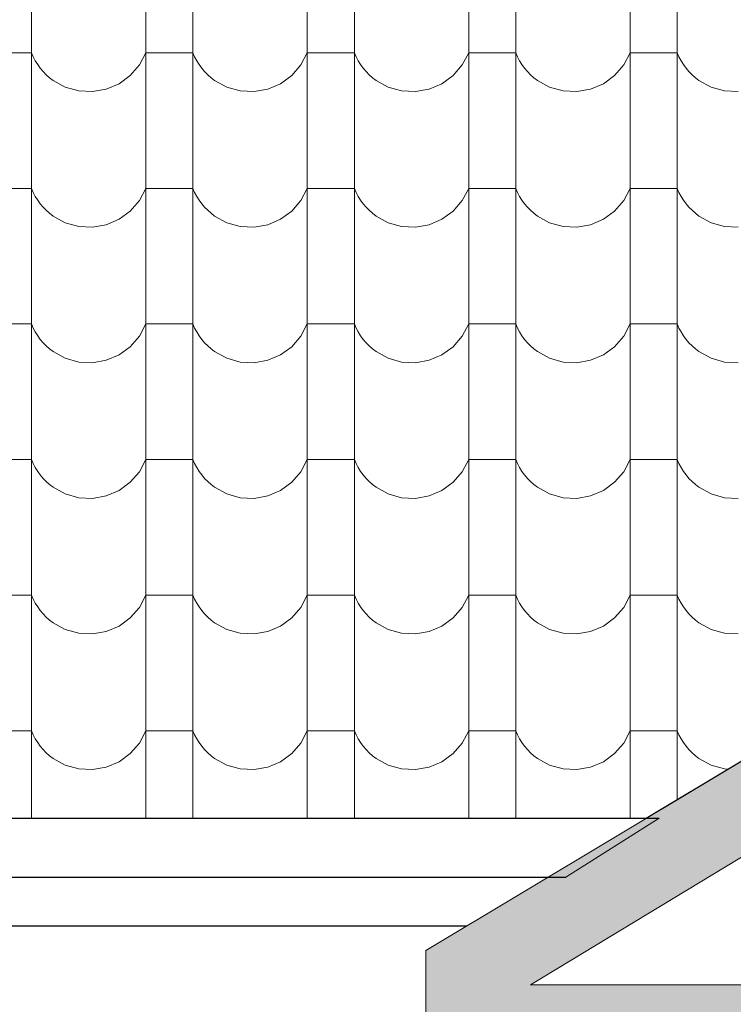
# Model space of a CAD drawing. Header units: millimetres. Extents: x -29624 to 9939, y -6894 to 6495.
# Tile 178 of 243: x 2293 to 2439, y -5473 to -5272. Entities that reach past the tile are written whole.
import ezdxf

# ---------------------------------------------------------------- set-up
doc = ezdxf.new("R2010")
doc.units = ezdxf.units.MM
doc.header["$MEASUREMENT"] = 0
doc.layers.add('810-G Ogólne', color=7, linetype='Continuous')
doc.layers.add('990-D Import IFC', color=7, linetype='Continuous')

# ---------------------------------------------------------------- blocks, each defined once
blk = doc.blocks.new('*X1830', base_point=(515069.4, 47309.9))
at = {"layer": '990-D Import IFC', "color": 251, "linetype": 'Continuous', "lineweight": 13, "true_color": 0x6a6a6a}
for p, q in [((532937.5, -40499.1), (532937.5, -40776.1)), ((533171.4, -40499.1), (533171.4, -40776.1)), ((533267.5, -40499.1), (533267.5, -40776.1)), ((533501.4, -40499.1), (533501.4, -40776.1)), ((533597.5, -40499.1), (533597.5, -40776.1)), ((533831.4, -40499.1), (533831.4, -40776.1)), ((533927.5, -40499.1), (533927.5, -40776.1)), ((534161.4, -40499.1), (534161.4, -40776.1)), ((534257.5, -40499.1), (534257.5, -40776.1)), ((532937.5, -40607.2), (532889.4, -40607.2)), ((532937.5, -40607.2), (532941.1, -40615.5)), ((533158.1, -40632.2), (533171.4, -40607.2)), ((533219.4, -40607.2), (533171.4, -40607.2)), ((533267.5, -40607.2), (533219.4, -40607.2)), ((533267.5, -40607.2), (533271.1, -40615.5)), ((533488.1, -40632.2), (533501.4, -40607.2)), ((533549.4, -40607.2), (533501.4, -40607.2)), ((533597.5, -40607.2), (533549.4, -40607.2)), ((533597.5, -40607.2), (533601.1, -40615.5)), ((533818.1, -40632.2), (533831.4, -40607.2)), ((533879.4, -40607.2), (533831.4, -40607.2)), ((533927.5, -40607.2), (533879.4, -40607.2)), ((533927.5, -40607.2), (533931.1, -40615.5)), ((534148.1, -40632.2), (534161.4, -40607.2)), ((534209.4, -40607.2), (534161.4, -40607.2)), ((534257.5, -40607.2), (534209.4, -40607.2)), ((534257.5, -40607.2), (534261.1, -40615.5)), ((532941.1, -40615.5), (532945.4, -40623.6)), ((532945.4, -40623.6), (532950.2, -40631.3)), ((533271.1, -40615.5), (533275.4, -40623.6)), ((533275.4, -40623.6), (533280.2, -40631.3)), ((533601.1, -40615.5), (533605.4, -40623.6)), ((533605.4, -40623.6), (533610.2, -40631.3)), ((533931.1, -40615.5), (533935.4, -40623.6)), ((533935.4, -40623.6), (533940.2, -40631.3)), ((534261.1, -40615.5), (534265.4, -40623.6)), ((534265.4, -40623.6), (534270.2, -40631.3)), ((532950.2, -40631.3), (532955.5, -40638.7)), ((532955.5, -40638.7), (532961.4, -40645.6)), ((532961.4, -40645.6), (532967.8, -40652.1)), ((533139.4, -40653.7), (533158.1, -40632.2)), ((533280.2, -40631.3), (533285.5, -40638.7)), ((533285.5, -40638.7), (533291.4, -40645.6)), ((533291.4, -40645.6), (533297.8, -40652.1)), ((533469.4, -40653.7), (533488.1, -40632.2)), ((533610.2, -40631.3), (533615.5, -40638.7)), ((533615.5, -40638.7), (533621.4, -40645.6)), ((533621.4, -40645.6), (533627.8, -40652.1)), ((533799.4, -40653.7), (533818.1, -40632.2)), ((533940.2, -40631.3), (533945.5, -40638.7)), ((533945.5, -40638.7), (533951.4, -40645.6)), ((533951.4, -40645.6), (533957.8, -40652.1)), ((534129.4, -40653.7), (534148.1, -40632.2)), ((534270.2, -40631.3), (534275.5, -40638.7)), ((534275.5, -40638.7), (534281.4, -40645.6)), ((534281.4, -40645.6), (534287.8, -40652.1)), ((532967.8, -40652.1), (532974.6, -40658.2)), ((532974.6, -40658.2), (532981.9, -40663.7)), ((532981.9, -40663.7), (533006.7, -40677.4)), ((533116.5, -40670.4), (533139.4, -40653.7)), ((533297.8, -40652.1), (533304.6, -40658.2)), ((533304.6, -40658.2), (533311.9, -40663.7)), ((533311.9, -40663.7), (533336.7, -40677.4)), ((533446.5, -40670.4), (533469.4, -40653.7)), ((533627.8, -40652.1), (533634.6, -40658.2)), ((533634.6, -40658.2), (533641.9, -40663.7)), ((533641.9, -40663.7), (533666.7, -40677.4)), ((533776.5, -40670.4), (533799.4, -40653.7)), ((533957.8, -40652.1), (533964.6, -40658.2)), ((533964.6, -40658.2), (533971.9, -40663.7)), ((533971.9, -40663.7), (533996.7, -40677.4)), ((534106.5, -40670.4), (534129.4, -40653.7)), ((534287.8, -40652.1), (534294.6, -40658.2)), ((534294.6, -40658.2), (534301.9, -40663.7)), ((534301.9, -40663.7), (534326.7, -40677.4)), ((533006.7, -40677.4), (533034.1, -40685.1)), ((533034.1, -40685.1), (533062.4, -40686.5)), ((533062.4, -40686.5), (533090.4, -40681.5)), ((533090.4, -40681.5), (533116.5, -40670.4)), ((533336.7, -40677.4), (533364.1, -40685.1)), ((533364.1, -40685.1), (533392.4, -40686.5)), ((533392.4, -40686.5), (533420.4, -40681.5)), ((533420.4, -40681.5), (533446.5, -40670.4)), ((533666.7, -40677.4), (533694.1, -40685.1)), ((533694.1, -40685.1), (533722.4, -40686.5)), ((533722.4, -40686.5), (533750.4, -40681.5)), ((533750.4, -40681.5), (533776.5, -40670.4)), ((533996.7, -40677.4), (534024.1, -40685.1)), ((534024.1, -40685.1), (534052.4, -40686.5)), ((534052.4, -40686.5), (534080.4, -40681.5)), ((534080.4, -40681.5), (534106.5, -40670.4)), ((534326.7, -40677.4), (534354.1, -40685.1)), ((534354.1, -40685.1), (534382.4, -40686.5)), ((532937.5, -40776.1), (532937.5, -41053.1)), ((533171.4, -40776.1), (533171.4, -41053.1)), ((533267.5, -40776.1), (533267.5, -41053.1)), ((533501.4, -40776.1), (533501.4, -41053.1)), ((533597.5, -40776.1), (533597.5, -41053.1)), ((533831.4, -40776.1), (533831.4, -41053.1)), ((533927.5, -40776.1), (533927.5, -41053.1)), ((534161.4, -40776.1), (534161.4, -41053.1)), ((534257.5, -40776.1), (534257.5, -41053.1)), ((532937.5, -40884.2), (532889.4, -40884.2)), ((532937.5, -40884.2), (532941.1, -40892.5)), ((533158.1, -40909.2), (533171.4, -40884.2)), ((533219.4, -40884.2), (533171.4, -40884.2)), ((533267.5, -40884.2), (533219.4, -40884.2)), ((533267.5, -40884.2), (533271.1, -40892.5)), ((533488.1, -40909.2), (533501.4, -40884.2)), ((533549.4, -40884.2), (533501.4, -40884.2)), ((533597.5, -40884.2), (533549.4, -40884.2)), ((533597.5, -40884.2), (533601.1, -40892.5)), ((533818.1, -40909.2), (533831.4, -40884.2)), ((533879.4, -40884.2), (533831.4, -40884.2)), ((533927.5, -40884.2), (533879.4, -40884.2)), ((533927.5, -40884.2), (533931.1, -40892.5)), ((534148.1, -40909.2), (534161.4, -40884.2)), ((534209.4, -40884.2), (534161.4, -40884.2)), ((534257.5, -40884.2), (534209.4, -40884.2)), ((534257.5, -40884.2), (534261.1, -40892.5)), ((532941.1, -40892.5), (532945.4, -40900.6)), ((532945.4, -40900.6), (532950.2, -40908.3)), ((532950.2, -40908.3), (532955.5, -40915.7)), ((533271.1, -40892.5), (533275.4, -40900.6)), ((533275.4, -40900.6), (533280.2, -40908.3)), ((533280.2, -40908.3), (533285.5, -40915.7)), ((533601.1, -40892.5), (533605.4, -40900.6)), ((533605.4, -40900.6), (533610.2, -40908.3)), ((533610.2, -40908.3), (533615.5, -40915.7)), ((533931.1, -40892.5), (533935.4, -40900.6)), ((533935.4, -40900.6), (533940.2, -40908.3)), ((533940.2, -40908.3), (533945.5, -40915.7)), ((534261.1, -40892.5), (534265.4, -40900.6)), ((534265.4, -40900.6), (534270.2, -40908.3)), ((534270.2, -40908.3), (534275.5, -40915.7)), ((532955.5, -40915.7), (532961.4, -40922.6)), ((532961.4, -40922.6), (532967.8, -40929.1)), ((532967.8, -40929.1), (532974.6, -40935.2)), ((533139.4, -40930.7), (533158.1, -40909.2)), ((533285.5, -40915.7), (533291.4, -40922.6)), ((533291.4, -40922.6), (533297.8, -40929.1)), ((533297.8, -40929.1), (533304.6, -40935.2)), ((533469.4, -40930.7), (533488.1, -40909.2)), ((533615.5, -40915.7), (533621.4, -40922.6)), ((533621.4, -40922.6), (533627.8, -40929.1)), ((533627.8, -40929.1), (533634.6, -40935.2)), ((533799.4, -40930.7), (533818.1, -40909.2)), ((533945.5, -40915.7), (533951.4, -40922.6)), ((533951.4, -40922.6), (533957.8, -40929.1)), ((533957.8, -40929.1), (533964.6, -40935.2)), ((534129.4, -40930.7), (534148.1, -40909.2)), ((534275.5, -40915.7), (534281.4, -40922.6)), ((534281.4, -40922.6), (534287.8, -40929.1)), ((534287.8, -40929.1), (534294.6, -40935.2)), ((532974.6, -40935.2), (532981.9, -40940.7)), ((532981.9, -40940.7), (533006.7, -40954.4)), ((533090.4, -40958.5), (533116.5, -40947.4)), ((533116.5, -40947.4), (533139.4, -40930.7)), ((533304.6, -40935.2), (533311.9, -40940.7)), ((533311.9, -40940.7), (533336.7, -40954.4)), ((533420.4, -40958.5), (533446.5, -40947.4)), ((533446.5, -40947.4), (533469.4, -40930.7)), ((533634.6, -40935.2), (533641.9, -40940.7)), ((533641.9, -40940.7), (533666.7, -40954.4)), ((533750.4, -40958.5), (533776.5, -40947.4)), ((533776.5, -40947.4), (533799.4, -40930.7)), ((533964.6, -40935.2), (533971.9, -40940.7)), ((533971.9, -40940.7), (533996.7, -40954.4)), ((534080.4, -40958.5), (534106.5, -40947.4)), ((534106.5, -40947.4), (534129.4, -40930.7)), ((534294.6, -40935.2), (534301.9, -40940.7)), ((534301.9, -40940.7), (534326.7, -40954.4)), ((533006.7, -40954.4), (533034.1, -40962.1)), ((533034.1, -40962.1), (533062.4, -40963.5)), ((533062.4, -40963.5), (533090.4, -40958.5)), ((533336.7, -40954.4), (533364.1, -40962.1)), ((533364.1, -40962.1), (533392.4, -40963.5)), ((533392.4, -40963.5), (533420.4, -40958.5)), ((533666.7, -40954.4), (533694.1, -40962.1)), ((533694.1, -40962.1), (533722.4, -40963.5)), ((533722.4, -40963.5), (533750.4, -40958.5)), ((533996.7, -40954.4), (534024.1, -40962.1)), ((534024.1, -40962.1), (534052.4, -40963.5)), ((534052.4, -40963.5), (534080.4, -40958.5)), ((534326.7, -40954.4), (534354.1, -40962.1)), ((534354.1, -40962.1), (534382.4, -40963.5)), ((532937.5, -41053.1), (532937.5, -41330.1)), ((533171.4, -41053.1), (533171.4, -41330.1)), ((533267.5, -41053.1), (533267.5, -41330.1)), ((533501.4, -41053.1), (533501.4, -41330.1)), ((533597.5, -41053.1), (533597.5, -41330.1)), ((533831.4, -41053.1), (533831.4, -41330.1)), ((533927.5, -41053.1), (533927.5, -41330.1)), ((534161.4, -41053.1), (534161.4, -41330.1)), ((534257.5, -41053.1), (534257.5, -41330.1)), ((532937.5, -41161.2), (532889.4, -41161.2)), ((532937.5, -41161.2), (532941.1, -41169.5)), ((532941.1, -41169.5), (532945.4, -41177.6)), ((533158.1, -41186.2), (533171.4, -41161.2)), ((533219.4, -41161.2), (533171.4, -41161.2)), ((533267.5, -41161.2), (533219.4, -41161.2)), ((533267.5, -41161.2), (533271.1, -41169.5)), ((533271.1, -41169.5), (533275.4, -41177.6)), ((533488.1, -41186.2), (533501.4, -41161.2)), ((533549.4, -41161.2), (533501.4, -41161.2)), ((533597.5, -41161.2), (533549.4, -41161.2)), ((533597.5, -41161.2), (533601.1, -41169.5)), ((533601.1, -41169.5), (533605.4, -41177.6)), ((533818.1, -41186.2), (533831.4, -41161.2)), ((533879.4, -41161.2), (533831.4, -41161.2)), ((533927.5, -41161.2), (533879.4, -41161.2)), ((533927.5, -41161.2), (533931.1, -41169.5)), ((533931.1, -41169.5), (533935.4, -41177.6)), ((534148.1, -41186.2), (534161.4, -41161.2)), ((534209.4, -41161.2), (534161.4, -41161.2)), ((534257.5, -41161.2), (534209.4, -41161.2)), ((534257.5, -41161.2), (534261.1, -41169.5)), ((534261.1, -41169.5), (534265.4, -41177.6)), ((532945.4, -41177.6), (532950.2, -41185.3)), ((532950.2, -41185.3), (532955.5, -41192.7)), ((533139.4, -41207.7), (533158.1, -41186.2)), ((533275.4, -41177.6), (533280.2, -41185.3)), ((533280.2, -41185.3), (533285.5, -41192.7)), ((533469.4, -41207.7), (533488.1, -41186.2)), ((533605.4, -41177.6), (533610.2, -41185.3)), ((533610.2, -41185.3), (533615.5, -41192.7)), ((533799.4, -41207.7), (533818.1, -41186.2)), ((533935.4, -41177.6), (533940.2, -41185.3)), ((533940.2, -41185.3), (533945.5, -41192.7)), ((534129.4, -41207.7), (534148.1, -41186.2)), ((534265.4, -41177.6), (534270.2, -41185.3)), ((534270.2, -41185.3), (534275.5, -41192.7)), ((532955.5, -41192.7), (532961.4, -41199.6)), ((532961.4, -41199.6), (532967.8, -41206.1)), ((532967.8, -41206.1), (532974.6, -41212.2)), ((533116.5, -41224.4), (533139.4, -41207.7)), ((533285.5, -41192.7), (533291.4, -41199.6)), ((533291.4, -41199.6), (533297.8, -41206.1)), ((533297.8, -41206.1), (533304.6, -41212.2)), ((533446.5, -41224.4), (533469.4, -41207.7)), ((533615.5, -41192.7), (533621.4, -41199.6)), ((533621.4, -41199.6), (533627.8, -41206.1)), ((533627.8, -41206.1), (533634.6, -41212.2)), ((533776.5, -41224.4), (533799.4, -41207.7)), ((533945.5, -41192.7), (533951.4, -41199.6)), ((533951.4, -41199.6), (533957.8, -41206.1)), ((533957.8, -41206.1), (533964.6, -41212.2)), ((534106.5, -41224.4), (534129.4, -41207.7)), ((534275.5, -41192.7), (534281.4, -41199.6)), ((534281.4, -41199.6), (534287.8, -41206.1)), ((534287.8, -41206.1), (534294.6, -41212.2)), ((532974.6, -41212.2), (532981.9, -41217.7)), ((532981.9, -41217.7), (533006.7, -41231.4)), ((533090.4, -41235.5), (533116.5, -41224.4)), ((533304.6, -41212.2), (533311.9, -41217.7)), ((533311.9, -41217.7), (533336.7, -41231.4)), ((533420.4, -41235.5), (533446.5, -41224.4)), ((533634.6, -41212.2), (533641.9, -41217.7)), ((533641.9, -41217.7), (533666.7, -41231.4)), ((533750.4, -41235.5), (533776.5, -41224.4)), ((533964.6, -41212.2), (533971.9, -41217.7)), ((533971.9, -41217.7), (533996.7, -41231.4)), ((534080.4, -41235.5), (534106.5, -41224.4)), ((534294.6, -41212.2), (534301.9, -41217.7)), ((534301.9, -41217.7), (534326.7, -41231.4)), ((533006.7, -41231.4), (533034.1, -41239.1)), ((533034.1, -41239.1), (533062.4, -41240.5)), ((533062.4, -41240.5), (533090.4, -41235.5)), ((533336.7, -41231.4), (533364.1, -41239.1)), ((533364.1, -41239.1), (533392.4, -41240.5)), ((533392.4, -41240.5), (533420.4, -41235.5)), ((533666.7, -41231.4), (533694.1, -41239.1)), ((533694.1, -41239.1), (533722.4, -41240.5)), ((533722.4, -41240.5), (533750.4, -41235.5)), ((533996.7, -41231.4), (534024.1, -41239.1)), ((534024.1, -41239.1), (534052.4, -41240.5)), ((534052.4, -41240.5), (534080.4, -41235.5)), ((534326.7, -41231.4), (534354.1, -41239.1)), ((534354.1, -41239.1), (534382.4, -41240.5)), ((532937.5, -41330.1), (532937.5, -41607.1)), ((533171.4, -41330.1), (533171.4, -41607.1)), ((533267.5, -41330.1), (533267.5, -41607.1)), ((533501.4, -41330.1), (533501.4, -41607.1)), ((533597.5, -41330.1), (533597.5, -41607.1)), ((533831.4, -41330.1), (533831.4, -41607.1)), ((533927.5, -41330.1), (533927.5, -41607.1)), ((534161.4, -41330.1), (534161.4, -41607.1)), ((534257.5, -41330.1), (534257.5, -41607.1)), ((532937.5, -41438.2), (532889.4, -41438.2)), ((532937.5, -41438.2), (532941.1, -41446.5)), ((532941.1, -41446.5), (532945.4, -41454.6)), ((533158.1, -41463.2), (533171.4, -41438.2)), ((533219.4, -41438.2), (533171.4, -41438.2)), ((533267.5, -41438.2), (533219.4, -41438.2)), ((533267.5, -41438.2), (533271.1, -41446.5)), ((533271.1, -41446.5), (533275.4, -41454.6)), ((533488.1, -41463.2), (533501.4, -41438.2)), ((533549.4, -41438.2), (533501.4, -41438.2)), ((533597.5, -41438.2), (533549.4, -41438.2)), ((533597.5, -41438.2), (533601.1, -41446.5)), ((533601.1, -41446.5), (533605.4, -41454.6)), ((533818.1, -41463.2), (533831.4, -41438.2)), ((533879.4, -41438.2), (533831.4, -41438.2)), ((533927.5, -41438.2), (533879.4, -41438.2)), ((533927.5, -41438.2), (533931.1, -41446.5)), ((533931.1, -41446.5), (533935.4, -41454.6)), ((534148.1, -41463.2), (534161.4, -41438.2)), ((534209.4, -41438.2), (534161.4, -41438.2)), ((534257.5, -41438.2), (534209.4, -41438.2)), ((534257.5, -41438.2), (534261.1, -41446.5)), ((534261.1, -41446.5), (534265.4, -41454.6)), ((532945.4, -41454.6), (532950.2, -41462.3)), ((532950.2, -41462.3), (532955.5, -41469.7)), ((532955.5, -41469.7), (532961.4, -41476.6)), ((533139.4, -41484.7), (533158.1, -41463.2)), ((533275.4, -41454.6), (533280.2, -41462.3)), ((533280.2, -41462.3), (533285.5, -41469.7)), ((533285.5, -41469.7), (533291.4, -41476.6)), ((533469.4, -41484.7), (533488.1, -41463.2)), ((533605.4, -41454.6), (533610.2, -41462.3)), ((533610.2, -41462.3), (533615.5, -41469.7)), ((533615.5, -41469.7), (533621.4, -41476.6)), ((533799.4, -41484.7), (533818.1, -41463.2)), ((533935.4, -41454.6), (533940.2, -41462.3)), ((533940.2, -41462.3), (533945.5, -41469.7)), ((533945.5, -41469.7), (533951.4, -41476.6)), ((534129.4, -41484.7), (534148.1, -41463.2)), ((534265.4, -41454.6), (534270.2, -41462.3)), ((534270.2, -41462.3), (534275.5, -41469.7)), ((534275.5, -41469.7), (534281.4, -41476.6)), ((532961.4, -41476.6), (532967.8, -41483.1)), ((532967.8, -41483.1), (532974.6, -41489.2)), ((532974.6, -41489.2), (532981.9, -41494.7)), ((533116.5, -41501.4), (533139.4, -41484.7)), ((533291.4, -41476.6), (533297.8, -41483.1)), ((533297.8, -41483.1), (533304.6, -41489.2)), ((533304.6, -41489.2), (533311.9, -41494.7)), ((533446.5, -41501.4), (533469.4, -41484.7)), ((533621.4, -41476.6), (533627.8, -41483.1)), ((533627.8, -41483.1), (533634.6, -41489.2)), ((533634.6, -41489.2), (533641.9, -41494.7)), ((533776.5, -41501.4), (533799.4, -41484.7)), ((533951.4, -41476.6), (533957.8, -41483.1)), ((533957.8, -41483.1), (533964.6, -41489.2)), ((533964.6, -41489.2), (533971.9, -41494.7)), ((534106.5, -41501.4), (534129.4, -41484.7)), ((534281.4, -41476.6), (534287.8, -41483.1)), ((534287.8, -41483.1), (534294.6, -41489.2)), ((534294.6, -41489.2), (534301.9, -41494.7)), ((532981.9, -41494.7), (533006.7, -41508.4)), ((533006.7, -41508.4), (533034.1, -41516.1)), ((533062.4, -41517.5), (533090.4, -41512.5)), ((533090.4, -41512.5), (533116.5, -41501.4)), ((533311.9, -41494.7), (533336.7, -41508.4)), ((533336.7, -41508.4), (533364.1, -41516.1)), ((533392.4, -41517.5), (533420.4, -41512.5)), ((533420.4, -41512.5), (533446.5, -41501.4)), ((533641.9, -41494.7), (533666.7, -41508.4)), ((533666.7, -41508.4), (533694.1, -41516.1)), ((533722.4, -41517.5), (533750.4, -41512.5)), ((533750.4, -41512.5), (533776.5, -41501.4)), ((533971.9, -41494.7), (533996.7, -41508.4)), ((533996.7, -41508.4), (534024.1, -41516.1)), ((534052.4, -41517.5), (534080.4, -41512.5)), ((534080.4, -41512.5), (534106.5, -41501.4)), ((534301.9, -41494.7), (534326.7, -41508.4)), ((534326.7, -41508.4), (534354.1, -41516.1)), ((533034.1, -41516.1), (533062.4, -41517.5)), ((533364.1, -41516.1), (533392.4, -41517.5)), ((533694.1, -41516.1), (533722.4, -41517.5)), ((534024.1, -41516.1), (534052.4, -41517.5)), ((534354.1, -41516.1), (534382.4, -41517.5)), ((532937.5, -41607.1), (532937.5, -41884.1)), ((533171.4, -41607.1), (533171.4, -41884.1)), ((533267.5, -41607.1), (533267.5, -41884.1)), ((533501.4, -41607.1), (533501.4, -41884.1)), ((533597.5, -41607.1), (533597.5, -41884.1)), ((533831.4, -41607.1), (533831.4, -41884.1)), ((533927.5, -41607.1), (533927.5, -41884.1)), ((534161.4, -41607.1), (534161.4, -41884.1)), ((534257.5, -41607.1), (534257.5, -41884.1)), ((532937.5, -41715.2), (532889.4, -41715.2)), ((532937.5, -41715.2), (532941.1, -41723.5)), ((532941.1, -41723.5), (532945.4, -41731.6)), ((532945.4, -41731.6), (532950.2, -41739.3)), ((533158.1, -41740.2), (533171.4, -41715.2)), ((533219.4, -41715.2), (533171.4, -41715.2)), ((533267.5, -41715.2), (533219.4, -41715.2)), ((533267.5, -41715.2), (533271.1, -41723.5)), ((533271.1, -41723.5), (533275.4, -41731.6)), ((533275.4, -41731.6), (533280.2, -41739.3)), ((533488.1, -41740.2), (533501.4, -41715.2)), ((533549.4, -41715.2), (533501.4, -41715.2)), ((533597.5, -41715.2), (533549.4, -41715.2)), ((533597.5, -41715.2), (533601.1, -41723.5)), ((533601.1, -41723.5), (533605.4, -41731.6)), ((533605.4, -41731.6), (533610.2, -41739.3)), ((533818.1, -41740.2), (533831.4, -41715.2)), ((533879.4, -41715.2), (533831.4, -41715.2)), ((533927.5, -41715.2), (533879.4, -41715.2)), ((533927.5, -41715.2), (533931.1, -41723.5)), ((533931.1, -41723.5), (533935.4, -41731.6)), ((533935.4, -41731.6), (533940.2, -41739.3)), ((534148.1, -41740.2), (534161.4, -41715.2)), ((534209.4, -41715.2), (534161.4, -41715.2)), ((534257.5, -41715.2), (534209.4, -41715.2)), ((534257.5, -41715.2), (534261.1, -41723.5)), ((534261.1, -41723.5), (534265.4, -41731.6)), ((534265.4, -41731.6), (534270.2, -41739.3)), ((532950.2, -41739.3), (532955.5, -41746.7)), ((532955.5, -41746.7), (532961.4, -41753.6)), ((532961.4, -41753.6), (532967.8, -41760.1)), ((533139.4, -41761.7), (533158.1, -41740.2)), ((533280.2, -41739.3), (533285.5, -41746.7)), ((533285.5, -41746.7), (533291.4, -41753.6)), ((533291.4, -41753.6), (533297.8, -41760.1)), ((533469.4, -41761.7), (533488.1, -41740.2)), ((533610.2, -41739.3), (533615.5, -41746.7)), ((533615.5, -41746.7), (533621.4, -41753.6)), ((533621.4, -41753.6), (533627.8, -41760.1)), ((533799.4, -41761.7), (533818.1, -41740.2)), ((533940.2, -41739.3), (533945.5, -41746.7)), ((533945.5, -41746.7), (533951.4, -41753.6)), ((533951.4, -41753.6), (533957.8, -41760.1)), ((534129.4, -41761.7), (534148.1, -41740.2)), ((534270.2, -41739.3), (534275.5, -41746.7)), ((534275.5, -41746.7), (534281.4, -41753.6)), ((534281.4, -41753.6), (534287.8, -41760.1)), ((532967.8, -41760.1), (532974.6, -41766.2)), ((532974.6, -41766.2), (532981.9, -41771.7)), ((532981.9, -41771.7), (533006.7, -41785.4)), ((533116.5, -41778.4), (533139.4, -41761.7)), ((533297.8, -41760.1), (533304.6, -41766.2)), ((533304.6, -41766.2), (533311.9, -41771.7)), ((533311.9, -41771.7), (533336.7, -41785.4)), ((533446.5, -41778.4), (533469.4, -41761.7)), ((533627.8, -41760.1), (533634.6, -41766.2)), ((533634.6, -41766.2), (533641.9, -41771.7)), ((533641.9, -41771.7), (533666.7, -41785.4)), ((533776.5, -41778.4), (533799.4, -41761.7)), ((533957.8, -41760.1), (533964.6, -41766.2)), ((533964.6, -41766.2), (533971.9, -41771.7)), ((533971.9, -41771.7), (533996.7, -41785.4)), ((534106.5, -41778.4), (534129.4, -41761.7)), ((534287.8, -41760.1), (534294.6, -41766.2)), ((534294.6, -41766.2), (534301.9, -41771.7)), ((534301.9, -41771.7), (534326.7, -41785.4)), ((533006.7, -41785.4), (533034.1, -41793.1)), ((533034.1, -41793.1), (533062.4, -41794.5)), ((533062.4, -41794.5), (533090.4, -41789.5)), ((533090.4, -41789.5), (533116.5, -41778.4)), ((533336.7, -41785.4), (533364.1, -41793.1)), ((533364.1, -41793.1), (533392.4, -41794.5)), ((533392.4, -41794.5), (533420.4, -41789.5)), ((533420.4, -41789.5), (533446.5, -41778.4)), ((533666.7, -41785.4), (533694.1, -41793.1)), ((533694.1, -41793.1), (533722.4, -41794.5)), ((533722.4, -41794.5), (533750.4, -41789.5)), ((533750.4, -41789.5), (533776.5, -41778.4)), ((533996.7, -41785.4), (534024.1, -41793.1)), ((534024.1, -41793.1), (534052.4, -41794.5)), ((534052.4, -41794.5), (534080.4, -41789.5)), ((534080.4, -41789.5), (534106.5, -41778.4)), ((534326.7, -41785.4), (534354.1, -41793.1)), ((534354.1, -41793.1), (534382.4, -41794.5)), ((532937.5, -41884.1), (532937.5, -42161.1)), ((533171.4, -41884.1), (533171.4, -42161.1)), ((533267.5, -41884.1), (533267.5, -42161.1)), ((533501.4, -41884.1), (533501.4, -42161.1)), ((533597.5, -41884.1), (533597.5, -42161.1)), ((533831.4, -41884.1), (533831.4, -42161.1)), ((533927.5, -41884.1), (533927.5, -42161.1)), ((534161.4, -41884.1), (534161.4, -42161.1)), ((534257.5, -41884.1), (534257.5, -42133.1)), ((532937.5, -41992.2), (532889.4, -41992.2)), ((532937.5, -41992.2), (532941.1, -42000.5)), ((533158.1, -42017.2), (533171.4, -41992.2)), ((533219.4, -41992.2), (533171.4, -41992.2)), ((533267.5, -41992.2), (533219.4, -41992.2)), ((533267.5, -41992.2), (533271.1, -42000.5)), ((533488.1, -42017.2), (533501.4, -41992.2)), ((533549.4, -41992.2), (533501.4, -41992.2)), ((533597.5, -41992.2), (533549.4, -41992.2)), ((533597.5, -41992.2), (533601.1, -42000.5)), ((533818.1, -42017.2), (533831.4, -41992.2)), ((533879.4, -41992.2), (533831.4, -41992.2)), ((533927.5, -41992.2), (533879.4, -41992.2)), ((533927.5, -41992.2), (533931.1, -42000.5)), ((534148.1, -42017.2), (534161.4, -41992.2)), ((534209.4, -41992.2), (534161.4, -41992.2)), ((534257.5, -41992.2), (534209.4, -41992.2)), ((534257.5, -41992.2), (534261.1, -42000.5)), ((532941.1, -42000.5), (532945.4, -42008.6)), ((532945.4, -42008.6), (532950.2, -42016.3)), ((533271.1, -42000.5), (533275.4, -42008.6)), ((533275.4, -42008.6), (533280.2, -42016.3)), ((533601.1, -42000.5), (533605.4, -42008.6)), ((533605.4, -42008.6), (533610.2, -42016.3)), ((533931.1, -42000.5), (533935.4, -42008.6)), ((533935.4, -42008.6), (533940.2, -42016.3)), ((534261.1, -42000.5), (534265.4, -42008.6)), ((534265.4, -42008.6), (534270.2, -42016.3)), ((532950.2, -42016.3), (532955.5, -42023.7)), ((532955.5, -42023.7), (532961.4, -42030.6)), ((532961.4, -42030.6), (532967.8, -42037.1)), ((533139.4, -42038.7), (533158.1, -42017.2)), ((533280.2, -42016.3), (533285.5, -42023.7)), ((533285.5, -42023.7), (533291.4, -42030.6)), ((533291.4, -42030.6), (533297.8, -42037.1)), ((533469.4, -42038.7), (533488.1, -42017.2)), ((533610.2, -42016.3), (533615.5, -42023.7)), ((533615.5, -42023.7), (533621.4, -42030.6)), ((533621.4, -42030.6), (533627.8, -42037.1)), ((533799.4, -42038.7), (533818.1, -42017.2)), ((533940.2, -42016.3), (533945.5, -42023.7)), ((533945.5, -42023.7), (533951.4, -42030.6)), ((533951.4, -42030.6), (533957.8, -42037.1)), ((534129.4, -42038.7), (534148.1, -42017.2)), ((534270.2, -42016.3), (534275.5, -42023.7)), ((534275.5, -42023.7), (534281.4, -42030.6)), ((534281.4, -42030.6), (534287.8, -42037.1)), ((532967.8, -42037.1), (532974.6, -42043.2)), ((532974.6, -42043.2), (532981.9, -42048.7)), ((532981.9, -42048.7), (533006.7, -42062.4)), ((533090.4, -42066.5), (533116.5, -42055.4)), ((533116.5, -42055.4), (533139.4, -42038.7)), ((533297.8, -42037.1), (533304.6, -42043.2)), ((533304.6, -42043.2), (533311.9, -42048.7)), ((533311.9, -42048.7), (533336.7, -42062.4)), ((533420.4, -42066.5), (533446.5, -42055.4)), ((533446.5, -42055.4), (533469.4, -42038.7)), ((533627.8, -42037.1), (533634.6, -42043.2)), ((533634.6, -42043.2), (533641.9, -42048.7)), ((533641.9, -42048.7), (533666.7, -42062.4)), ((533750.4, -42066.5), (533776.5, -42055.4)), ((533776.5, -42055.4), (533799.4, -42038.7)), ((533957.8, -42037.1), (533964.6, -42043.2)), ((533964.6, -42043.2), (533971.9, -42048.7)), ((533971.9, -42048.7), (533996.7, -42062.4)), ((534080.4, -42066.5), (534106.5, -42055.4)), ((534106.5, -42055.4), (534129.4, -42038.7)), ((534287.8, -42037.1), (534294.6, -42043.2)), ((534294.6, -42043.2), (534301.9, -42048.7)), ((534301.9, -42048.7), (534326.7, -42062.4)), ((533006.7, -42062.4), (533034.1, -42070.1)), ((533034.1, -42070.1), (533062.4, -42071.5)), ((533062.4, -42071.5), (533090.4, -42066.5)), ((533336.7, -42062.4), (533364.1, -42070.1)), ((533364.1, -42070.1), (533392.4, -42071.5)), ((533392.4, -42071.5), (533420.4, -42066.5)), ((533666.7, -42062.4), (533694.1, -42070.1)), ((533694.1, -42070.1), (533722.4, -42071.5)), ((533722.4, -42071.5), (533750.4, -42066.5)), ((533996.7, -42062.4), (534024.1, -42070.1)), ((534024.1, -42070.1), (534052.4, -42071.5)), ((534052.4, -42071.5), (534080.4, -42066.5)), ((534326.7, -42062.4), (534354.1, -42070.1)), ((534354.1, -42070.1), (534362, -42070.5)), ((532937.5, -42161.1), (532937.5, -42171)), ((533171.4, -42161.1), (533171.4, -42171)), ((533267.5, -42161.1), (533267.5, -42171)), ((533501.4, -42161.1), (533501.4, -42171)), ((533597.5, -42161.1), (533597.5, -42171)), ((533831.4, -42161.1), (533831.4, -42171)), ((533927.5, -42161.1), (533927.5, -42171)), ((534161.4, -42161.1), (534161.4, -42171))]:
    blk.add_line(p, q, dxfattribs=at)
blk = doc.blocks.new('Wypełnienie_15_3', base_point=(515069.4, 47309.9))
at = {"layer": '990-D Import IFC', "color": 251, "linetype": 'Continuous', "lineweight": 13, "true_color": 0x6a6a6a}
blk.add_blockref('*X1830', (515069.4, 47309.9), dxfattribs=at)

msp = doc.modelspace()

# ---------------------------------------------------------------- hatches: boundary and pattern name
at = {"layer": '810-G Ogólne', "linetype": 'Continuous', "lineweight": 13}
msp.add_hatch(color=7, dxfattribs=at).paths.add_polyline_path([(2375.971, -5484.404), (2385.971, -5484.404), (2425.971, -5484.404), (2425.971, -6353.481), (2440.971, -6353.518), (2440.971, -5484.404), (2440.971, -5469.404), (2397.388, -5469.404), (3062.02, -5067.404), (3035.432, -5067.404), (2375.971, -5462.404)])

# ---------------------------------------------------------------- linework, layer by layer
at = {"layer": '810-G Ogólne', "color": 7, "linetype": 'Continuous', "lineweight": 25}
for p, q in [((1607.971, -5435.404), (2423.685, -5435.404)), ((1607.971, -5447.404), (2404.635, -5447.404)), ((1704.037, -5457.404), (2384.319, -5457.404))]:
    msp.add_line(p, q, dxfattribs=at)
at = {"layer": '810-G Ogólne', "color": 7, "linetype": 'Continuous', "lineweight": 13}
msp.add_lwpolyline([(2375.971, -5484.404), (2375.971, -5462.404), (3035.432, -5067.404), (3062.02, -5067.404), (2397.388, -5469.404), (2440.971, -5469.404), (2440.971, -5484.404), (2440.971, -6353.518), (2425.971, -6353.481), (2425.971, -5484.404), (2385.971, -5484.404)], close=True, dxfattribs=at)
at = {"layer": '990-D Import IFC', "color": 7, "linetype": 'Continuous', "lineweight": 13}
msp.add_lwpolyline([(1535.422, -5067.404), (3035.371, -5067.404), (2421.044, -5435.404), (1607.971, -5435.404), (1607.971, -5462.404), (813.971, -5462.404)], close=True, dxfattribs=at)
msp.add_lwpolyline([(1607.971, -5447.404), (1607.971, -5435.404), (2423.685, -5435.404), (2404.635, -5447.404), (1704.037, -5447.404), (1704.037, -6343.364, -0.8167997), (1692.035, -6343.364), (1692.035, -5447.404)], format="xyb", close=True, dxfattribs=at)

# ---------------------------------------------------------------- block references
at = {"layer": '990-D Import IFC', "color": 251, "linetype": 'Continuous', "lineweight": 13, "true_color": 0x6a6a6a, "xscale": 0.1, "yscale": 0.1, "zscale": 0.1}
msp.add_blockref('Wypełnienie_15_3', (508.562, 3512.683), dxfattribs=at)

doc.saveas('drawing.dxf')
